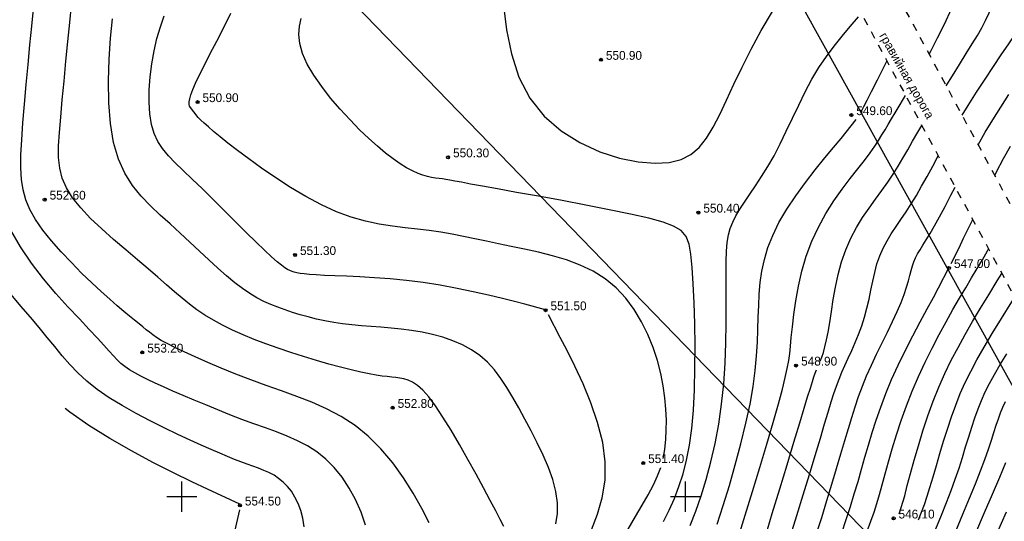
# Model space of a CAD drawing. Extents: x 10527 to 38813, y 13847 to 37526.
# Tile 177 of 256: x 35187 to 35285, y 36486 to 36535. Entities that reach past the tile are written whole.
import ezdxf

# ---------------------------------------------------------------- set-up
doc = ezdxf.new("R2010")
doc.units = 0
doc.header["$LTSCALE"] = 0.5
doc.header["$MEASUREMENT"] = 0
doc.header["$PDMODE"] = 32
doc.header["$PDSIZE"] = 0.3
for name, pattern in [('CONTI', [0]), ('Д_ТРОТ_ТРУБА', [3, 1.5, -1.5]), ('ДОРОГИ_СТРОЯЩ', [9, 8, -1])]:
    doc.linetypes.add(name, pattern=pattern)
for name, color, linetype in [('(004) Точки рельефа', 7, 'Continuous'), ('(014) Водопровод', 5, 'ИК_Водопровод -------в--------'), ('(025) Дорога', 7, 'Continuous'), ('GORIZDEFAULT', 32, 'CONTI'), ('PI_TTDEFAULT', 5, 'CONTI'), ('SETKR', 2, 'CONTI')]:
    doc.layers.add(name, color=color, linetype=linetype)
doc.layers.add('(032) Горизонтали утолщенные', color=32, linetype='Continuous', lineweight=30)
doc.layers.add('.', color=7, linetype='Continuous', lineweight=15)
doc.styles.add('BM-431', font='txt')
doc.styles.add('D-431', font='txt')
doc.styles.get("Standard").update_dxf_attribs({"font": 'times.ttf'})
doc.linetypes.add('ИК_Водопровод -------в--------', pattern='A,9,-0.6,["В",Standard,S=1.2,R=0,X=0,Y=-0.6],-1.2', length=10.8)

# ---------------------------------------------------------------- blocks, each defined once
blk = doc.blocks.new('BL_333')
at = {"color": 0}
for p, q in [((0, -1.5), (0, 1.5)), ((-1.5, 0), (1.5, 0))]:
    blk.add_line(p, q, dxfattribs=at)
blk = doc.blocks.new('gergrgrre')
at = {"layer": '(014) Водопровод', "flags": 128}
blk.add_lwpolyline([(360036.438, 4200773.015), (360047.098, 4200750.311), (360089.76, 4200681.101), (360107.619, 4200655.796), (360141.826, 4200594.039), (360149.345, 4200579.998), (360206.507, 4200508.61), (360230.262, 4200479.387), (360306.281, 4200388.525), (360409.154, 4200291.553), (360456.114, 4200244.191), (360490.793, 4200199.337)], dxfattribs=at)
at = {"layer": '(025) Дорога', "linetype": 'Д_ТРОТ_ТРУБА', "flags": 128}
for points in [[(360044.195, 4200796.012), (360041.816, 4200791.773), (360042.358, 4200788.304), (360046.087, 4200780.21), (360059.012, 4200755.887), (360082.266, 4200713.415), (360119.837, 4200651.911), (360154.248, 4200588.273), (360168.952, 4200565.337), (360182.618, 4200547.766), (360213.043, 4200512.044), (360268.283, 4200446.262), (360308.926, 4200401.534), (360387.369, 4200322.593), (360428.116, 4200283.497), (360457.116, 4200256.42), (360464.886, 4200245.444), (360476.507, 4200228.263), (360489.06, 4200214.493), (360499.065, 4200202.984)], [(360034.859, 4200791.392), (360036.733, 4200790.501), (360038.761, 4200786.553), (360042.501, 4200778.433), (360055.492, 4200753.988), (360078.803, 4200711.411), (360116.369, 4200649.915), (360150.8, 4200586.24), (360165.682, 4200563.025), (360179.515, 4200545.24), (360209.989, 4200509.461), (360265.27, 4200443.63), (360306.026, 4200398.778), (360384.565, 4200319.74), (360425.367, 4200280.592), (360454.087, 4200253.775), (360461.596, 4200243.167), (360473.356, 4200225.782), (360486.072, 4200211.833), (360495.233, 4200201.295)]]:
    blk.add_lwpolyline(points, dxfattribs=at)
at = {"layer": '(032) Горизонтали утолщенные', "color": 32}
for points in [[(360087.12, 4200597.3, 552), (360087.28, 4200598.31, 552), (360087.29, 4200599.38, 552), (360087.13, 4200600.51, 552), (360086.82, 4200601.69, 552), (360086.39, 4200602.89, 552), (360085.86, 4200604.11, 552), (360085.28, 4200605.33, 552), (360084.66, 4200606.53, 552), (360084.04, 4200607.69, 552), (360083.45, 4200608.8, 552), (360082.86, 4200609.85, 552), (360082.27, 4200610.83, 552), (360081.67, 4200611.74, 552), (360081.03, 4200612.58, 552), (360080.34, 4200613.33, 552), (360079.58, 4200614, 552), (360078.75, 4200614.58, 552), (360077.85, 4200615.07, 552), (360076.9, 4200615.48, 552), (360075.9, 4200615.82, 552), (360074.88, 4200616.1, 552), (360073.84, 4200616.32, 552), (360072.8, 4200616.49, 552), (360071.77, 4200616.63, 552), (360070.76, 4200616.73, 552), (360069.76, 4200616.82, 552), (360068.78, 4200616.89, 552), (360067.82, 4200616.96, 552), (360066.88, 4200617.05, 552), (360065.96, 4200617.15, 552), (360065.07, 4200617.29, 552), (360064.2, 4200617.45, 552), (360063.36, 4200617.63, 552), (360062.54, 4200617.84, 552), (360061.75, 4200618.06, 552), (360060.99, 4200618.29, 552), (360060.25, 4200618.54, 552), (360059.54, 4200618.8, 552), (360058.84, 4200619.07, 552), (360058.15, 4200619.38, 552), (360057.46, 4200619.74, 552), (360056.75, 4200620.16, 552), (360056.02, 4200620.65, 552), (360055.25, 4200621.23, 552), (360054.43, 4200621.91, 552), (360053.58, 4200622.67, 552), (360052.68, 4200623.49, 552), (360051.76, 4200624.36, 552), (360050.81, 4200625.26, 552), (360049.84, 4200626.16, 552), (360048.86, 4200627.07, 552), (360047.86, 4200627.95, 552), (360046.89, 4200628.86, 552), (360045.96, 4200629.83, 552), (360045.11, 4200630.89, 552), (360044.35, 4200632.11, 552), (360043.71, 4200633.51, 552), (360043.23, 4200635.14, 552), (360042.92, 4200637.03, 552), (360042.77, 4200639.1, 552), (360042.73, 4200641.26, 552), (360042.8, 4200643.43, 552), (360042.93, 4200645.52, 552), (360043.11, 4200647.43, 552)], [(360100.45, 4200597.15, 550), (360101, 4200598.55, 550), (360101.53, 4200600.07, 550), (360102.04, 4200601.71, 550), (360102.51, 4200603.46, 550), (360102.93, 4200605.29, 550), (360103.29, 4200607.2, 550), (360103.57, 4200609.18, 550), (360103.78, 4200611.21, 550), (360103.91, 4200613.25, 550), (360103.98, 4200615.25, 550), (360104.02, 4200617.19, 550), (360104.02, 4200619, 550), (360104.02, 4200620.66, 550), (360104.01, 4200622.12, 550), (360104.02, 4200623.34, 550), (360104.06, 4200624.37, 550), (360104.13, 4200625.23, 550), (360104.25, 4200625.97, 550), (360104.43, 4200626.63, 550), (360104.67, 4200627.25, 550), (360104.98, 4200627.87, 550), (360105.38, 4200628.53, 550), (360105.85, 4200629.24, 550), (360106.37, 4200630.01, 550), (360106.94, 4200630.85, 550), (360107.54, 4200631.76, 550), (360108.15, 4200632.76, 550), (360108.77, 4200633.84, 550), (360109.39, 4200635.02, 550), (360109.99, 4200636.27, 550), (360110.61, 4200637.57, 550), (360111.23, 4200638.87, 550), (360111.87, 4200640.17, 550), (360112.54, 4200641.42, 550), (360113.23, 4200642.6, 550), (360113.97, 4200643.69, 550), (360114.73, 4200644.71, 550), (360115.52, 4200645.69, 550), (360116.33, 4200646.65, 550), (360117.15, 4200647.63, 550)], [(360127.439, 4200637.853, 548), (360128.04, 4200638.83, 548), (360128.87, 4200640.14, 548), (360129.71, 4200641.43, 548), (360130.54, 4200642.68, 548), (360131.33, 4200643.86, 548), (360132.06, 4200644.95, 548), (360132.83, 4200646.08, 548), (360133.53, 4200647.12, 548)], [(360062.15, 4200597.01, 554), (360062.01, 4200597.85, 554), (360061.8, 4200598.63, 554), (360061.54, 4200599.33, 554), (360061.23, 4200599.96, 554), (360060.87, 4200600.53, 554), (360060.48, 4200601.02, 554), (360060.06, 4200601.45, 554), (360059.61, 4200601.81, 554), (360059.15, 4200602.12, 554), (360058.65, 4200602.38, 554), (360058.14, 4200602.61, 554), (360057.6, 4200602.82, 554), (360057.05, 4200603.02, 554), (360056.47, 4200603.23, 554), (360055.87, 4200603.45, 554), (360055.23, 4200603.7, 554), (360054.53, 4200603.98, 554), (360053.76, 4200604.3, 554), (360052.9, 4200604.68, 554), (360051.93, 4200605.11, 554), (360050.83, 4200605.61, 554), (360049.6, 4200606.18, 554), (360048.26, 4200606.82, 554), (360046.87, 4200607.51, 554), (360045.46, 4200608.25, 554), (360044.09, 4200609.03, 554), (360042.79, 4200609.82, 554), (360041.61, 4200610.64, 554), (360040.59, 4200611.45, 554), (360039.69, 4200612.28, 554), (360038.88, 4200613.13, 554), (360038.13, 4200613.99, 554), (360037.4, 4200614.89, 554), (360036.65, 4200615.81, 554), (360035.85, 4200616.78, 554), (360034.97, 4200617.8, 554), (360034.03, 4200618.89, 554), (360033.08, 4200620.07, 554)], [(360110.42, 4200596.1, 548), (360111.05, 4200598.12, 548), (360111.68, 4200600.18, 548), (360112.29, 4200602.2, 548), (360112.86, 4200604.09, 548), (360113.37, 4200605.79, 548), (360113.79, 4200607.21, 548), (360114.15, 4200608.4, 548), (360114.45, 4200609.4, 548), (360114.72, 4200610.24, 548), (360114.97, 4200610.98, 548), (360115.22, 4200611.67, 548), (360115.5, 4200612.34, 548), (360115.8, 4200613.03, 548), (360116.14, 4200613.76, 548), (360116.48, 4200614.51, 548), (360116.83, 4200615.29, 548), (360117.17, 4200616.1, 548), (360117.48, 4200616.94, 548), (360117.76, 4200617.8, 548), (360117.99, 4200618.69, 548), (360118.2, 4200619.59, 548), (360118.38, 4200620.49, 548), (360118.57, 4200621.38, 548), (360118.76, 4200622.26, 548), (360118.99, 4200623.1, 548), (360119.27, 4200623.91, 548), (360119.6, 4200624.67, 548), (360119.99, 4200625.39, 548), (360120.41, 4200626.1, 548), (360120.88, 4200626.8, 548), (360121.37, 4200627.52, 548), (360121.87, 4200628.26, 548), (360122.38, 4200629.05, 548), (360122.9, 4200629.9, 548), (360123.42, 4200630.81, 548), (360123.96, 4200631.78, 548), (360124.52, 4200632.81, 548), (360125.074, 4200633.817, 548)], [(360121.19, 4200598.28, 546), (360121.74, 4200600.08, 546), (360122, 4200601.09, 546), (360122.32, 4200602.28, 546), (360122.69, 4200603.61, 546), (360123.1, 4200605.04, 546), (360123.55, 4200606.52, 546), (360124.04, 4200608.01, 546), (360124.57, 4200609.48, 546), (360125.13, 4200610.88, 546), (360125.73, 4200612.22, 546), (360126.36, 4200613.53, 546), (360127.03, 4200614.81, 546), (360127.73, 4200616.09, 546), (360128.48, 4200617.38, 546), (360129.26, 4200618.69, 546), (360130.09, 4200620.04, 546), (360130.93, 4200621.41, 546), (360131.386, 4200622.144, 546)], [(360128.81, 4200596.42, 544), (360129.67, 4200598.41, 544), (360130.47, 4200600.26, 544), (360131.18, 4200601.94, 544), (360131.78, 4200603.38, 544)]]:
    blk.add_polyline3d(points, dxfattribs=at)
at = {"linetype": 'Continuous', "elevation": 1.643}
blk.add_lwpolyline([(359968.105, 4200751.148), (360144.875, 4200568.598), (360208.905, 4200501.768), (360248.135, 4200449.088), (360280.365, 4200400.868), (360329.345, 4200345.008), (360410.625, 4200285.188), (360473.125, 4200218.998), (360491.256, 4200199.541)], dxfattribs=at)
at = {"layer": 'GORIZDEFAULT', "color": 32}
for points in [[(360129.018, 4200634.933, 547.5), (360129.74, 4200636.17, 547.5), (360130.49, 4200637.41, 547.5), (360131.27, 4200638.65, 547.5), (360132.08, 4200639.9, 547.5)], [(360124.159, 4200643.918, 549), (360124.36, 4200644.29, 549), (360125.01, 4200645.54, 549), (360125.68, 4200646.91, 549), (360126.38, 4200648.41, 549), (360127.1, 4200650.03, 549), (360127.83, 4200651.8, 549), (360128.57, 4200653.72, 549), (360129.31, 4200655.79, 549), (360130.04, 4200657.96, 549), (360130.72, 4200660.15, 549), (360131.34, 4200662.31, 549), (360131.87, 4200664.36, 549)], [(360068.23, 4200597.18, 553.5), (360067.79, 4200598.47, 553.5), (360067.25, 4200599.7, 553.5), (360066.61, 4200600.85, 553.5), (360065.9, 4200601.92, 553.5), (360065.12, 4200602.88, 553.5), (360064.29, 4200603.72, 553.5), (360063.4, 4200604.43, 553.5), (360062.47, 4200605.03, 553.5), (360061.49, 4200605.55, 553.5), (360060.47, 4200606, 553.5), (360059.41, 4200606.42, 553.5), (360058.3, 4200606.82, 553.5), (360057.16, 4200607.23, 553.5), (360055.97, 4200607.67, 553.5), (360054.77, 4200608.13, 553.5), (360053.56, 4200608.61, 553.5), (360052.37, 4200609.1, 553.5), (360051.22, 4200609.58, 553.5), (360050.13, 4200610.04, 553.5), (360049.11, 4200610.48, 553.5), (360048.18, 4200610.89, 553.5), (360047.35, 4200611.27, 553.5), (360046.6, 4200611.63, 553.5), (360045.93, 4200611.96, 553.5), (360045.33, 4200612.28, 553.5), (360044.81, 4200612.6, 553.5), (360044.36, 4200612.91, 553.5), (360043.96, 4200613.22, 553.5), (360043.59, 4200613.57, 553.5), (360043.21, 4200613.96, 553.5), (360042.78, 4200614.44, 553.5), (360042.26, 4200615.02, 553.5), (360041.62, 4200615.73, 553.5), (360040.81, 4200616.6, 553.5), (360039.83, 4200617.64, 553.5), (360038.7, 4200618.84, 553.5), (360037.5, 4200620.17, 553.5), (360036.27, 4200621.62, 553.5), (360035.08, 4200623.16, 553.5), (360033.98, 4200624.78, 553.5), (360033.04, 4200626.44, 553.5)], [(360081.96, 4200597.05, 552.5), (360081.61, 4200597.74, 552.5), (360081.16, 4200598.59, 552.5), (360080.61, 4200599.63, 552.5), (360079.95, 4200600.86, 552.5), (360079.2, 4200602.24, 552.5), (360078.39, 4200603.7, 552.5), (360077.56, 4200605.17, 552.5), (360076.73, 4200606.6, 552.5), (360075.92, 4200607.9, 552.5), (360075.17, 4200609.02, 552.5), (360074.5, 4200609.9, 552.5), (360073.91, 4200610.56, 552.5), (360073.38, 4200611.03, 552.5), (360072.9, 4200611.36, 552.5), (360072.46, 4200611.57, 552.5), (360072.04, 4200611.69, 552.5), (360071.65, 4200611.76, 552.5), (360071.25, 4200611.81, 552.5), (360070.84, 4200611.86, 552.5), (360070.39, 4200611.91, 552.5), (360069.88, 4200611.97, 552.5), (360069.29, 4200612.06, 552.5), (360068.59, 4200612.19, 552.5), (360067.77, 4200612.36, 552.5), (360066.82, 4200612.58, 552.5), (360065.74, 4200612.85, 552.5), (360064.58, 4200613.16, 552.5), (360063.35, 4200613.52, 552.5), (360062.08, 4200613.9, 552.5), (360060.81, 4200614.3, 552.5), (360059.56, 4200614.72, 552.5), (360058.35, 4200615.16, 552.5), (360057.19, 4200615.6, 552.5), (360056.08, 4200616.06, 552.5), (360055.03, 4200616.53, 552.5), (360054.05, 4200617.01, 552.5), (360053.13, 4200617.51, 552.5), (360052.27, 4200618.02, 552.5), (360051.49, 4200618.55, 552.5), (360050.75, 4200619.1, 552.5), (360050.02, 4200619.7, 552.5), (360049.28, 4200620.33, 552.5), (360048.49, 4200621.02, 552.5), (360047.63, 4200621.78, 552.5), (360046.67, 4200622.61, 552.5), (360045.59, 4200623.52, 552.5), (360044.43, 4200624.5, 552.5), (360043.23, 4200625.52, 552.5), (360042.06, 4200626.57, 552.5), (360040.95, 4200627.62, 552.5), (360039.97, 4200628.66, 552.5), (360039.15, 4200629.67, 552.5), (360038.55, 4200630.64, 552.5), (360038.13, 4200631.6, 552.5), (360037.89, 4200632.59, 552.5), (360037.77, 4200633.65, 552.5), (360037.77, 4200634.82, 552.5), (360037.85, 4200636.14, 552.5), (360037.98, 4200637.65, 552.5), (360038.14, 4200639.37, 552.5), (360038.32, 4200641.25, 552.5), (360038.5, 4200643.21, 552.5), (360038.69, 4200645.17, 552.5), (360038.87, 4200647.05, 552.5), (360039.04, 4200648.78, 552.5)], [(360086.1, 4200618.54, 551.5), (360084.03, 4200619.1, 551.5), (360083.03, 4200619.36, 551.5), (360081.81, 4200619.66, 551.5), (360080.43, 4200619.99, 551.5), (360078.91, 4200620.33, 551.5), (360077.31, 4200620.67, 551.5), (360075.64, 4200620.98, 551.5), (360073.96, 4200621.24, 551.5), (360072.3, 4200621.45, 551.5), (360070.68, 4200621.61, 551.5), (360069.13, 4200621.72, 551.5), (360067.68, 4200621.81, 551.5), (360066.35, 4200621.87, 551.5), (360065.17, 4200621.91, 551.5), (360064.15, 4200621.95, 551.5), (360063.33, 4200622, 551.5), (360062.66, 4200622.05, 551.5), (360062.14, 4200622.1, 551.5), (360061.74, 4200622.16, 551.5), (360061.42, 4200622.22, 551.5), (360061.16, 4200622.29, 551.5), (360060.94, 4200622.36, 551.5), (360060.73, 4200622.44, 551.5), (360060.5, 4200622.55, 551.5), (360060.23, 4200622.71, 551.5), (360059.89, 4200622.96, 551.5), (360059.46, 4200623.31, 551.5), (360058.91, 4200623.8, 551.5), (360058.22, 4200624.45, 551.5), (360057.37, 4200625.27, 551.5), (360056.4, 4200626.23, 551.5), (360055.34, 4200627.28, 551.5), (360054.24, 4200628.38, 551.5), (360053.12, 4200629.49, 551.5), (360052.04, 4200630.55, 551.5), (360051.04, 4200631.52, 551.5), (360050.14, 4200632.38, 551.5), (360049.35, 4200633.14, 551.5), (360048.67, 4200633.84, 551.5), (360048.09, 4200634.54, 551.5), (360047.62, 4200635.26, 551.5), (360047.26, 4200636.05, 551.5), (360046.99, 4200636.95, 551.5), (360046.82, 4200637.99, 551.5), (360046.75, 4200639.14, 551.5), (360046.76, 4200640.38, 551.5), (360046.85, 4200641.66, 551.5), (360047.01, 4200642.96, 551.5), (360047.24, 4200644.24, 551.5), (360047.53, 4200645.47, 551.5), (360047.87, 4200646.62, 551.5), (360048.25, 4200647.71, 551.5)], [(360074.54, 4200597.41, 553), (360073.82, 4200598.83, 553), (360072.97, 4200600.34, 553), (360072.01, 4200601.86, 553), (360070.93, 4200603.34, 553), (360069.76, 4200604.74, 553), (360068.51, 4200605.99, 553), (360067.19, 4200607.05, 553), (360065.8, 4200607.95, 553), (360064.37, 4200608.7, 553), (360062.9, 4200609.36, 553), (360061.4, 4200609.94, 553), (360059.88, 4200610.49, 553), (360058.36, 4200611.03, 553), (360056.84, 4200611.59, 553), (360055.35, 4200612.17, 553), (360053.91, 4200612.75, 553), (360052.57, 4200613.32, 553), (360051.33, 4200613.86, 553), (360050.23, 4200614.36, 553), (360049.3, 4200614.81, 553), (360048.55, 4200615.19, 553), (360047.96, 4200615.51, 553), (360047.49, 4200615.8, 553), (360047.11, 4200616.06, 553), (360046.78, 4200616.31, 553), (360046.47, 4200616.57, 553), (360046.14, 4200616.84, 553), (360045.76, 4200617.15, 553), (360045.32, 4200617.5, 553), (360044.82, 4200617.91, 553), (360044.24, 4200618.39, 553), (360043.58, 4200618.95, 553), (360042.84, 4200619.6, 553), (360041.99, 4200620.36, 553), (360041.06, 4200621.23, 553), (360040.06, 4200622.19, 553), (360039.04, 4200623.23, 553), (360038.03, 4200624.3, 553), (360037.08, 4200625.38, 553), (360036.22, 4200626.46, 553), (360035.49, 4200627.5, 553), (360034.93, 4200628.49, 553), (360034.52, 4200629.45, 553), (360034.25, 4200630.44, 553), (360034.09, 4200631.49, 553), (360034.02, 4200632.64, 553), (360034.04, 4200633.94, 553), (360034.12, 4200635.42, 553), (360034.23, 4200637.11, 553), (360034.38, 4200638.96, 553), (360034.56, 4200640.91, 553), (360034.74, 4200642.89, 553), (360034.93, 4200644.84, 553), (360035.11, 4200646.69, 553), (360035.28, 4200648.37, 553)], [(360097.78, 4200603.77, 551), (360097.94, 4200604.69, 551), (360098.04, 4200605.69, 551), (360098.08, 4200606.6, 551), (360098.09, 4200607.6, 551), (360098.04, 4200608.67, 551), (360097.94, 4200609.8, 551), (360097.78, 4200610.99, 551), (360097.53, 4200612.23, 551), (360097.2, 4200613.5, 551), (360096.78, 4200614.8, 551), (360096.25, 4200616.09, 551), (360095.63, 4200617.35, 551), (360094.89, 4200618.57, 551), (360094.05, 4200619.7, 551), (360093.09, 4200620.73, 551), (360092.01, 4200621.63, 551), (360090.82, 4200622.38, 551), (360089.53, 4200622.99, 551), (360088.18, 4200623.5, 551), (360086.79, 4200623.91, 551), (360085.39, 4200624.25, 551), (360084.01, 4200624.55, 551), (360082.68, 4200624.82, 551), (360081.43, 4200625.09, 551), (360080.23, 4200625.35, 551), (360079.07, 4200625.6, 551), (360077.94, 4200625.83, 551), (360076.83, 4200626.05, 551), (360075.7, 4200626.24, 551), (360074.56, 4200626.4, 551), (360073.38, 4200626.54, 551), (360072.16, 4200626.67, 551), (360070.9, 4200626.83, 551), (360069.59, 4200627.04, 551), (360068.23, 4200627.33, 551), (360066.82, 4200627.74, 551), (360065.36, 4200628.28, 551), (360063.85, 4200628.97, 551), (360062.31, 4200629.79, 551), (360060.79, 4200630.7, 551), (360059.32, 4200631.65, 551), (360057.92, 4200632.61, 551), (360056.65, 4200633.53, 551), (360055.52, 4200634.37, 551), (360054.57, 4200635.1, 551), (360053.79, 4200635.72, 551), (360053.15, 4200636.25, 551), (360052.64, 4200636.7, 551), (360052.23, 4200637.07, 551), (360051.9, 4200637.37, 551), (360051.63, 4200637.62, 551), (360050.75, 4200638.76, 551), (360050.72, 4200638.95, 551), (360050.73, 4200639.19, 551), (360050.78, 4200639.49, 551), (360050.89, 4200639.89, 551), (360051.08, 4200640.41, 551), (360051.36, 4200641.05, 551), (360051.74, 4200641.86, 551), (360052.24, 4200642.84, 551), (360052.82, 4200643.97, 551), (360053.47, 4200645.22, 551), (360054.16, 4200646.57, 551), (360054.85, 4200647.99, 551)], [(360125.854, 4200640.783, 548.5), (360126.47, 4200641.77, 548.5), (360127.18, 4200642.9, 548.5), (360127.85, 4200643.97, 548.5), (360128.44, 4200644.93, 548.5), (360128.95, 4200645.77, 548.5), (360129.38, 4200646.53, 548.5), (360129.75, 4200647.26, 548.5), (360130.11, 4200648.02, 548.5), (360130.45, 4200648.86, 548.5), (360130.81, 4200649.85, 548.5), (360131.22, 4200651.02, 548.5), (360131.68, 4200652.42, 548.5)], [(360097.79, 4200597.52, 550.5), (360098.36, 4200598.66, 550.5), (360098.88, 4200599.82, 550.5), (360099.34, 4200601.01, 550.5), (360099.74, 4200602.27, 550.5), (360100.09, 4200603.63, 550.5), (360100.37, 4200605.12, 550.5), (360100.6, 4200606.76, 550.5), (360100.77, 4200608.59, 550.5), (360100.87, 4200610.61, 550.5), (360100.92, 4200612.77, 550.5), (360100.93, 4200614.98, 550.5), (360100.9, 4200617.16, 550.5), (360100.83, 4200619.24, 550.5), (360100.75, 4200621.13, 550.5), (360100.65, 4200622.75, 550.5), (360100.53, 4200624.05, 550.5), (360100.35, 4200625.05, 550.5), (360100.04, 4200625.81, 550.5), (360099.55, 4200626.4, 550.5), (360098.81, 4200626.86, 550.5), (360097.76, 4200627.25, 550.5), (360096.35, 4200627.63, 550.5), (360094.54, 4200628.04, 550.5), (360092.42, 4200628.48, 550.5), (360090.11, 4200628.93, 550.5), (360087.73, 4200629.38, 550.5), (360085.4, 4200629.81, 550.5), (360083.23, 4200630.2, 550.5), (360081.34, 4200630.54, 550.5), (360079.83, 4200630.82, 550.5), (360078.66, 4200631.03, 550.5), (360077.77, 4200631.2, 550.5), (360077.1, 4200631.32, 550.5), (360076.61, 4200631.41, 550.5), (360076.21, 4200631.48, 550.5), (360075.87, 4200631.53, 550.5), (360075.53, 4200631.57, 550.5), (360075.17, 4200631.62, 550.5), (360074.78, 4200631.68, 550.5), (360074.37, 4200631.77, 550.5), (360073.93, 4200631.9, 550.5), (360073.44, 4200632.08, 550.5), (360072.9, 4200632.33, 550.5), (360072.31, 4200632.64, 550.5), (360071.67, 4200633.04, 550.5), (360070.97, 4200633.53, 550.5), (360070.22, 4200634.1, 550.5), (360069.42, 4200634.77, 550.5), (360068.56, 4200635.54, 550.5), (360067.65, 4200636.41, 550.5), (360066.7, 4200637.39, 550.5), (360065.72, 4200638.45, 550.5), (360064.77, 4200639.56, 550.5), (360063.89, 4200640.7, 550.5), (360063.1, 4200641.84, 550.5), (360062.45, 4200642.94, 550.5), (360061.98, 4200643.99, 550.5), (360061.71, 4200644.97, 550.5), (360061.62, 4200645.86, 550.5), (360061.68, 4200646.69, 550.5), (360061.84, 4200647.45, 550.5)], [(360081.94, 4200648.74, 550.5), (360082.22, 4200646.34, 550.5), (360082.71, 4200643.94, 550.5), (360083.46, 4200641.64, 550.5), (360084.53, 4200639.56, 550.5), (360085.95, 4200637.78, 550.5), (360087.64, 4200636.31, 550.5), (360089.51, 4200635.14, 550.5), (360091.48, 4200634.24, 550.5), (360093.44, 4200633.61, 550.5), (360095.3, 4200633.23, 550.5), (360096.97, 4200633.09, 550.5), (360098.38, 4200633.17, 550.5), (360099.55, 4200633.46, 550.5), (360100.52, 4200633.97, 550.5), (360101.35, 4200634.67, 550.5), (360102.07, 4200635.57, 550.5), (360102.73, 4200636.66, 550.5), (360103.38, 4200637.93, 550.5), (360104.06, 4200639.36, 550.5), (360104.79, 4200640.94, 550.5), (360105.6, 4200642.64, 550.5), (360106.49, 4200644.42, 550.5), (360107.48, 4200646.27, 550.5), (360108.61, 4200648.14, 550.5)], [(360130.674, 4200631.87, 547), (360130.86, 4200632.23, 547), (360131.56, 4200633.57, 547), (360132.25, 4200634.8, 547)], [(360117.48, 4200638.31, 549.5), (360117.69, 4200638.72, 549.5), (360118.01, 4200639.34, 549.5), (360118.45, 4200640.2, 549.5), (360119.04, 4200641.36, 549.5), (360119.77, 4200642.81, 549.5), (360119.982, 4200643.234, 549.5)], [(360105.24, 4200596, 549), (360105.92, 4200598.16, 549), (360106.64, 4200600.5, 549), (360107.36, 4200602.89, 549), (360108.05, 4200605.21, 549), (360108.67, 4200607.36, 549), (360109.2, 4200609.2, 549), (360109.6, 4200610.67, 549), (360109.89, 4200611.82, 549), (360110.09, 4200612.73, 549), (360110.23, 4200613.5, 549), (360110.33, 4200614.21, 549), (360110.4, 4200614.95, 549), (360110.48, 4200615.81, 549), (360110.59, 4200616.86, 549), (360110.73, 4200618.08, 549), (360110.93, 4200619.44, 549), (360111.19, 4200620.88, 549), (360111.53, 4200622.37, 549), (360111.97, 4200623.88, 549), (360112.52, 4200625.35, 549), (360113.17, 4200626.76, 549), (360113.92, 4200628.1, 549), (360114.71, 4200629.35, 549), (360115.53, 4200630.51, 549), (360116.33, 4200631.57, 549), (360117.08, 4200632.53, 549), (360117.74, 4200633.38, 549), (360118.3, 4200634.13, 549), (360118.76, 4200634.78, 549), (360119.15, 4200635.36, 549), (360119.48, 4200635.9, 549), (360119.79, 4200636.42, 549), (360120.1, 4200636.94, 549), (360120.42, 4200637.49, 549), (360120.78, 4200638.09, 549), (360121.18, 4200638.75, 549), (360121.62, 4200639.47, 549), (360121.827, 4200639.822, 549)], [(360103.12, 4200597.27, 549.5), (360103.73, 4200599.12, 549.5), (360104.34, 4200601.1, 549.5), (360104.93, 4200603.17, 549.5), (360105.49, 4200605.25, 549.5), (360105.98, 4200607.28, 549.5), (360106.39, 4200609.19, 549.5), (360106.69, 4200610.94, 549.5), (360106.9, 4200612.53, 549.5), (360107.04, 4200613.99, 549.5), (360107.12, 4200615.34, 549.5), (360107.18, 4200616.6, 549.5), (360107.21, 4200617.8, 549.5), (360107.25, 4200618.96, 549.5), (360107.31, 4200620.1, 549.5), (360107.41, 4200621.24, 549.5), (360107.57, 4200622.38, 549.5), (360107.82, 4200623.53, 549.5), (360108.17, 4200624.72, 549.5), (360108.64, 4200625.93, 549.5), (360109.26, 4200627.2, 549.5), (360110.04, 4200628.52, 549.5), (360110.93, 4200629.86, 549.5), (360111.89, 4200631.18, 549.5), (360112.86, 4200632.45, 549.5), (360113.81, 4200633.62, 549.5), (360114.68, 4200634.67, 549.5), (360115.42, 4200635.55, 549.5), (360116.91, 4200637.43, 549.5)], [(360113.35, 4200613.45, 548.5), (360113.51, 4200613.85, 548.5), (360113.67, 4200614.32, 548.5), (360113.83, 4200614.88, 548.5), (360113.99, 4200615.55, 548.5), (360114.14, 4200616.34, 548.5), (360114.3, 4200617.3, 548.5), (360114.47, 4200618.39, 548.5), (360114.65, 4200619.57, 548.5), (360114.87, 4200620.8, 548.5), (360115.15, 4200622.06, 548.5), (360115.48, 4200623.3, 548.5), (360115.89, 4200624.5, 548.5), (360116.39, 4200625.64, 548.5), (360116.95, 4200626.7, 548.5), (360117.56, 4200627.7, 548.5), (360118.2, 4200628.64, 548.5), (360118.85, 4200629.54, 548.5), (360119.47, 4200630.4, 548.5), (360120.06, 4200631.22, 548.5), (360120.6, 4200632.01, 548.5), (360121.09, 4200632.8, 548.5), (360121.57, 4200633.59, 548.5), (360122.04, 4200634.41, 548.5), (360122.53, 4200635.27, 548.5), (360123.06, 4200636.19, 548.5), (360123.438, 4200636.842, 548.5)], [(360112.96, 4200596.25, 547.5), (360113.5, 4200597.93, 547.5), (360114.02, 4200599.6, 547.5), (360114.52, 4200601.24, 547.5), (360114.98, 4200602.8, 547.5), (360115.41, 4200604.25, 547.5), (360115.79, 4200605.56, 547.5), (360116.15, 4200606.76, 547.5), (360116.48, 4200607.87, 547.5), (360116.81, 4200608.92, 547.5), (360117.16, 4200609.94, 547.5), (360117.54, 4200610.95, 547.5), (360117.96, 4200611.98, 547.5), (360118.44, 4200613.05, 547.5), (360118.95, 4200614.14, 547.5), (360119.49, 4200615.25, 547.5), (360120.02, 4200616.33, 547.5), (360120.52, 4200617.38, 547.5), (360120.98, 4200618.37, 547.5), (360121.38, 4200619.27, 547.5), (360121.69, 4200620.07, 547.5), (360121.92, 4200620.78, 547.5), (360122.11, 4200621.41, 547.5), (360122.26, 4200621.96, 547.5), (360122.38, 4200622.46, 547.5), (360122.51, 4200622.91, 547.5), (360122.65, 4200623.32, 547.5), (360122.82, 4200623.7, 547.5), (360123.02, 4200624.09, 547.5), (360123.27, 4200624.5, 547.5), (360123.55, 4200624.96, 547.5), (360123.88, 4200625.49, 547.5), (360124.27, 4200626.13, 547.5), (360124.7, 4200626.88, 547.5), (360125.19, 4200627.78, 547.5), (360125.74, 4200628.81, 547.5), (360126.32, 4200629.93, 547.5), (360126.742, 4200630.733, 547.5)], [(360126.34, 4200623.14, 547), (360127.13, 4200624.68, 547), (360127.59, 4200625.64, 547), (360128.14, 4200626.78, 547), (360128.489, 4200627.501, 547)], [(360118.03, 4200596.56, 546.5), (360118.39, 4200597.55, 546.5), (360118.7, 4200598.45, 546.5), (360118.97, 4200599.31, 546.5), (360119.23, 4200600.2, 546.5), (360119.5, 4200601.17, 546.5), (360119.8, 4200602.26, 546.5), (360120.13, 4200603.47, 546.5), (360120.51, 4200604.76, 546.5), (360120.93, 4200606.14, 546.5), (360121.39, 4200607.56, 546.5), (360121.91, 4200609.01, 546.5), (360122.48, 4200610.47, 546.5), (360123.1, 4200611.92, 546.5), (360123.76, 4200613.35, 546.5), (360124.45, 4200614.74, 546.5), (360125.15, 4200616.08, 546.5), (360125.85, 4200617.36, 546.5), (360126.53, 4200618.58, 546.5), (360127.19, 4200619.7, 546.5), (360127.8, 4200620.74, 546.5), (360128.38, 4200621.71, 546.5), (360128.92, 4200622.63, 546.5), (360129.45, 4200623.51, 546.5), (360129.96, 4200624.39, 546.5), (360130.068, 4200624.581, 546.5)], [(360115.5, 4200596.41, 547), (360115.94, 4200597.74, 547), (360116.36, 4200599.02, 547), (360116.74, 4200600.27, 547), (360117.11, 4200601.5, 547), (360117.45, 4200602.71, 547), (360117.8, 4200603.91, 547), (360118.14, 4200605.12, 547), (360118.51, 4200606.35, 547), (360118.91, 4200607.6, 547), (360119.36, 4200608.89, 547), (360119.87, 4200610.22, 547), (360120.44, 4200611.61, 547), (360121.1, 4200613.06, 547), (360121.81, 4200614.53, 547), (360122.55, 4200615.97, 547), (360123.28, 4200617.36, 547), (360123.97, 4200618.64, 547), (360124.59, 4200619.78, 547), (360125.11, 4200620.72, 547), (360126.13, 4200622.72, 547)], [(360123.11, 4200597.7, 545.5), (360123.4, 4200598.46, 545.5), (360123.69, 4200599.23, 545.5), (360123.97, 4200600.04, 545.5), (360124.25, 4200600.9, 545.5), (360124.57, 4200601.96, 545.5), (360124.9, 4200603.09, 545.5), (360125.24, 4200604.27, 545.5), (360125.6, 4200605.49, 545.5), (360125.98, 4200606.71, 545.5), (360126.38, 4200607.92, 545.5), (360126.8, 4200609.09, 545.5), (360127.25, 4200610.22, 545.5), (360127.74, 4200611.32, 545.5), (360128.29, 4200612.43, 545.5), (360128.91, 4200613.59, 545.5), (360129.62, 4200614.83, 545.5), (360130.42, 4200616.18, 545.5), (360131.34, 4200617.68, 545.5), (360132.37, 4200619.34, 545.5), (360132.657, 4200619.793, 545.5)], [(360090.67, 4200596.69, 551.5), (360091.25, 4200598.25, 551.5), (360091.72, 4200599.89, 551.5), (360092, 4200601.62, 551.5), (360092.02, 4200603.45, 551.5), (360091.77, 4200605.37, 551.5), (360091.26, 4200607.35, 551.5), (360090.59, 4200609.31, 551.5), (360089.82, 4200611.2, 551.5), (360089, 4200612.95, 551.5), (360088.23, 4200614.5, 551.5), (360087.55, 4200615.8, 551.5), (360086.39, 4200618.06, 551.5)], [(360124.82, 4200596.81, 545), (360125.38, 4200598.17, 545), (360125.89, 4200599.42, 545), (360126.35, 4200600.6, 545), (360126.76, 4200601.73, 545), (360127.13, 4200602.83, 545), (360127.47, 4200603.89, 545), (360127.79, 4200604.93, 545), (360128.1, 4200605.93, 545), (360128.4, 4200606.9, 545), (360128.71, 4200607.82, 545), (360129.03, 4200608.71, 545), (360129.37, 4200609.55, 545), (360129.74, 4200610.39, 545), (360130.17, 4200611.24, 545), (360130.65, 4200612.13, 545), (360131.21, 4200613.1, 545), (360131.86, 4200614.18, 545)], [(360126.8, 4200596.57, 544.5), (360127.52, 4200598.27, 544.5), (360128.18, 4200599.84, 544.5), (360128.76, 4200601.27, 544.5), (360129.27, 4200602.56, 544.5), (360129.69, 4200603.69, 544.5), (360130.05, 4200604.7, 544.5), (360130.35, 4200605.59, 544.5), (360130.6, 4200606.38, 544.5), (360130.83, 4200607.08, 544.5), (360131.04, 4200607.73, 544.5), (360131.26, 4200608.32, 544.5), (360131.49, 4200608.89, 544.5), (360131.74, 4200609.45, 544.5)], [(360105.51, 4200588.6, 548.5), (360106.68, 4200591.95, 548.5), (360107.23, 4200593.78, 548.5), (360107.89, 4200595.94, 548.5), (360108.6, 4200598.31, 548.5), (360109.34, 4200600.76, 548.5), (360110.07, 4200603.16, 548.5), (360110.74, 4200605.39, 548.5), (360111.33, 4200607.32, 548.5), (360111.77, 4200608.78, 548.5), (360112.11, 4200609.92, 548.5), (360112.38, 4200610.78, 548.5), (360112.58, 4200611.43, 548.5), (360112.73, 4200611.9, 548.5), (360112.86, 4200612.27, 548.5), (360112.98, 4200612.57, 548.5)], [(360055.76, 4200599.24, 554.5), (360052.56, 4200600.73, 554.5), (360051.01, 4200601.47, 554.5), (360049.18, 4200602.37, 554.5), (360047.14, 4200603.4, 554.5), (360045, 4200604.54, 554.5), (360042.85, 4200605.77, 554.5), (360040.77, 4200607.05, 554.5), (360038.87, 4200608.37, 554.5), (360038.414, 4200608.733, 554.5)], [(360130.85, 4200596.23, 543.5), (360131.85, 4200598.5, 543.5)], [(360094.3, 4200596.78, 551), (360095.01, 4200598.02, 551), (360095.68, 4200599.15, 551), (360096.27, 4200600.18, 551), (360096.8, 4200601.18, 551), (360097.22, 4200602.07, 551), (360097.53, 4200602.89, 551)], [(360050.47, 4200574.72, 554.5), (360051.26, 4200578.44, 554.5), (360051.7, 4200580.44, 554.5), (360052.22, 4200582.79, 554.5), (360052.79, 4200585.37, 554.5), (360053.37, 4200588.01, 554.5), (360053.94, 4200590.59, 554.5), (360054.47, 4200592.94, 554.5), (360054.91, 4200594.94, 554.5), (360055.76, 4200598.69, 554.5)]]:
    blk.add_polyline3d(points, dxfattribs=at)
at = {"layer": 'PI_TTDEFAULT', "color": 5}
for p in [(360091.59, 4200643.36, 550.9), (360051.56, 4200639.16, 550.9), (360116.45, 4200637.87, 549.6), (360076.42, 4200633.68, 550.3), (360036.39, 4200629.48, 552.6), (360101.27, 4200628.19, 550.4), (360061.24, 4200623.99, 551.3), (360126.13, 4200622.7, 547), (360086.1, 4200618.5, 551.5), (360046.07, 4200614.31, 553.2), (360110.96, 4200613.01, 548.9), (360070.93, 4200608.82, 552.8), (360095.79, 4200603.33, 551.4), (360055.76, 4200599.13, 554.5), (360120.64, 4200597.84, 546.1)]:
    blk.add_point(p, dxfattribs=at)
at = {"layer": 'SETKR', "color": 92}
for p in [(360050, 4200600), (360100, 4200600)]:
    blk.add_blockref('BL_333', p, dxfattribs=at)
at = {"layer": '(004) Точки рельефа', "style": 'D-431'}
for s, p in [('550.90', (360092.09, 4200643.36)), ('550.90', (360052.05, 4200639.16)), ('549.60', (360116.94, 4200637.87)), ('550.30', (360076.92, 4200633.68)), ('552.60', (360036.88, 4200629.48)), ('550.40', (360101.76, 4200628.19)), ('551.30', (360061.73, 4200623.98)), ('547.00', (360126.63, 4200622.69)), ('551.50', (360086.59, 4200618.5)), ('553.20', (360046.57, 4200614.3)), ('548.90', (360111.46, 4200613.01)), ('552.80', (360071.42, 4200608.81)), ('551.40', (360096.28, 4200603.33)), ('554.50', (360056.26, 4200599.12)), ('546.10', (360121.13, 4200597.83))]:
    blk.add_text(s, height=0.875, dxfattribs=at).set_placement(p)
at = {"layer": '(025) Дорога', "linetype": 'ДОРОГИ_СТРОЯЩ', "style": 'BM-431'}
blk.add_text('гравийная дорога', height=0.875, rotation=299.72257, dxfattribs=at).set_placement((360119.186, 4200645.758, -555.023))

msp = doc.modelspace()

# ---------------------------------------------------------------- hatches: boundary and pattern name
at = {"layer": '.', "ltscale": 0.149071}
h = msp.add_hatch(color=256, dxfattribs=at)
h.dxf.hatch_style = 1
h.set_gradient(color1=(255, 255, 255), tint=1)
h.paths.add_polyline_path([(35043.297, 36082.013), (36343.297, 36082.013), (36343.297, 37217.013), (35043.297, 37217.013)])
h.paths.add_polyline_path([(35058.297, 37202.013), (36328.297, 37202.013), (36328.297, 36097.013), (35058.297, 36097.013)], flags=16)

# ---------------------------------------------------------------- block references
at = {"linetype": 'Continuous'}
msp.add_blockref('gergrgrre', (-324846.944, -4164111.878), dxfattribs=at)

doc.saveas('drawing.dxf')
